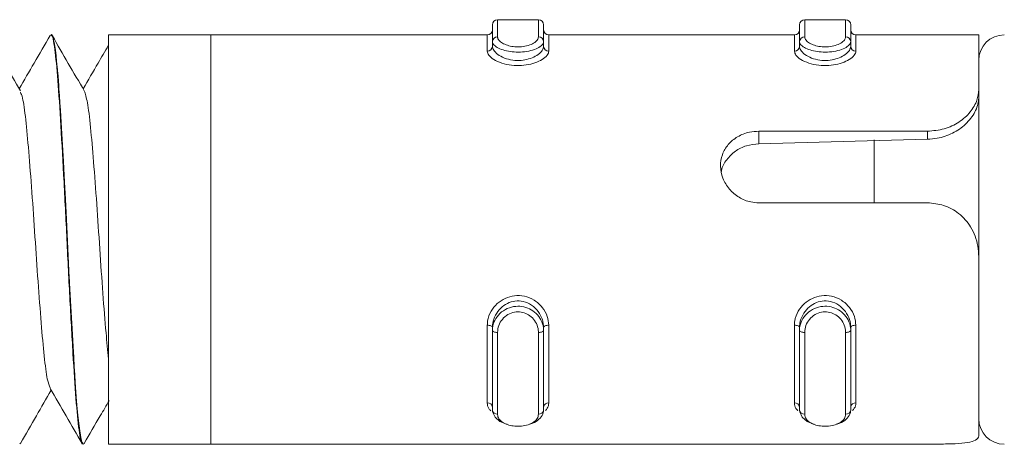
# Model space of a CAD drawing. Header units: millimetres. Extents: x 12 to 167, y -110 to -94.
# Tile 4 of 6: x 70.42 to 89.65, y -105.8 to -97.5. Entities that reach past the tile are written whole.
import ezdxf

# ---------------------------------------------------------------- set-up
doc = ezdxf.new("R2010")
doc.units = ezdxf.units.MM

msp = doc.modelspace()

# ---------------------------------------------------------------- linework, layer by layer
at = {"color": 7, "linetype": 'Continuous', "lineweight": 15}
for p, q in [((80.552, -97.502), (79.752, -97.502)), ((86.552, -97.502), (85.752, -97.502)), ((79.652, -97.931), (79.652, -97.602)), ((80.652, -97.602), (80.652, -97.931)), ((85.652, -97.931), (85.652, -97.602)), ((86.652, -97.602), (86.652, -97.931)), ((71.037, -97.798), (71.027, -97.798)), ((74.152, -97.798), (72.152, -97.798)), ((72.152, -97.798), (72.152, -105.798)), ((79.552, -97.798), (74.152, -97.798)), ((74.152, -97.798), (74.152, -105.798)), ((74.152, -97.798), (74.152, -101.798)), ((85.552, -97.798), (80.752, -97.798)), ((89.152, -97.798), (86.752, -97.798)), ((89.152, -97.798), (89.152, -98.868)), ((79.652, -98.023), (79.652, -97.931)), ((80.652, -98.023), (80.652, -97.931)), ((85.652, -98.023), (85.652, -97.931)), ((86.652, -98.023), (86.652, -97.931)), ((89.152, -98.868), (89.152, -99.013)), ((89.152, -102.133), (89.152, -99.013)), ((84.858, -99.681), (88.152, -99.681)), ((84.858, -99.681), (84.858, -99.926)), ((88.152, -99.681), (88.152, -99.839)), ((88.152, -99.839), (84.858, -99.926)), ((87.112, -99.848), (87.112, -101.08)), ((88.152, -101.08), (84.858, -101.08)), ((74.152, -101.798), (74.152, -105.798)), ((89.152, -102.133), (89.152, -105.622)), ((79.552, -104.991), (79.552, -103.472)), ((80.752, -103.472), (80.752, -104.991)), ((85.552, -104.991), (85.552, -103.472)), ((86.752, -103.472), (86.752, -104.991)), ((79.652, -103.514), (79.652, -103.572)), ((79.652, -105.13), (79.652, -103.572)), ((79.752, -103.613), (79.752, -105.211)), ((80.552, -105.211), (80.552, -103.613)), ((80.652, -103.514), (80.652, -103.572)), ((80.652, -103.572), (80.652, -105.13)), ((85.652, -103.514), (85.652, -103.572)), ((85.652, -105.13), (85.652, -103.572)), ((85.752, -103.613), (85.752, -105.211)), ((86.552, -105.211), (86.552, -103.613)), ((86.652, -103.514), (86.652, -103.572)), ((86.652, -103.572), (86.652, -105.13)), ((70.43, -105.778), (70.422, -105.793)), ((71.68, -105.78), (71.676, -105.788)), ((71.652, -105.798), (71.662, -105.798)), ((72.152, -105.798), (74.152, -105.798)), ((74.152, -105.798), (84.433, -105.798)), ((84.858, -105.796), (88.152, -105.796))]:
    msp.add_line(p, q, dxfattribs=at)
at = {"color": 8, "linetype": 'Continuous', "lineweight": 15}
for p, q in [((79.752, -97.502), (79.752, -97.839)), ((80.552, -97.839), (80.552, -97.502)), ((85.752, -97.502), (85.752, -97.839)), ((86.552, -97.839), (86.552, -97.502)), ((79.552, -98.115), (79.552, -97.798)), ((80.752, -97.798), (80.752, -98.115)), ((85.552, -98.115), (85.552, -97.798)), ((86.752, -97.798), (86.752, -98.115))]:
    msp.add_line(p, q, dxfattribs=at)
at = {"color": 7, "linetype": 'Continuous', "lineweight": 15, "flags": 128}
for points in [[(71.662, -105.792), (71.653, -105.795), (71.637, -105.765), (71.625, -105.729), (71.623, -105.719), (71.621, -105.711), (71.62, -105.706), (71.59, -105.538), (71.56, -105.289), (71.542, -105.106), (71.523, -104.874), (71.503, -104.588), (71.494, -104.445), (71.483, -104.282), (71.472, -104.096), (71.459, -103.886), (71.446, -103.651), (71.421, -103.214), (71.403, -102.876), (71.391, -102.651), (71.388, -102.583), (71.387, -102.558), (71.386, -102.55), (71.386, -102.547), (71.386, -102.546), (71.386, -102.545), (71.386, -102.545), (71.386, -102.545), (71.386, -102.545), (71.386, -102.545), (71.386, -102.545), (71.386, -102.545), (71.372, -102.261), (71.358, -101.975), (71.344, -101.688), (71.33, -101.401), (71.311, -101.008), (71.294, -100.678), (71.271, -100.27), (71.247, -99.842), (71.228, -99.511), (71.213, -99.269), (71.203, -99.124), (71.194, -98.986), (71.185, -98.854), (71.18, -98.785), (71.174, -98.701), (71.166, -98.603), (71.157, -98.495), (71.155, -98.472), (71.151, -98.433), (71.139, -98.313), (71.128, -98.209), (71.114, -98.095), (71.097, -97.983), (71.065, -97.84), (71.039, -97.799), (71.037, -97.799)], [(79.652, -103.514), (79.65, -103.506), (79.644, -103.498), (79.635, -103.49), (79.623, -103.484), (79.608, -103.479), (79.59, -103.475), (79.571, -103.473), (79.552, -103.472)], [(80.752, -103.472), (80.732, -103.473), (80.714, -103.475), (80.696, -103.479), (80.681, -103.484), (80.669, -103.49), (80.66, -103.498), (80.654, -103.506), (80.652, -103.514)], [(85.652, -103.514), (85.65, -103.506), (85.644, -103.498), (85.635, -103.49), (85.623, -103.484), (85.608, -103.479), (85.59, -103.475), (85.571, -103.473), (85.552, -103.472)], [(86.752, -103.472), (86.732, -103.473), (86.714, -103.475), (86.696, -103.479), (86.681, -103.484), (86.669, -103.49), (86.66, -103.498), (86.654, -103.506), (86.652, -103.514)], [(79.752, -103.613), (79.732, -103.612), (79.714, -103.61), (79.696, -103.606), (79.681, -103.601), (79.669, -103.595), (79.66, -103.588), (79.654, -103.58), (79.652, -103.572)], [(80.652, -103.572), (80.65, -103.58), (80.644, -103.588), (80.635, -103.595), (80.623, -103.601), (80.608, -103.606), (80.59, -103.61), (80.571, -103.612), (80.552, -103.613)], [(85.752, -103.613), (85.732, -103.612), (85.714, -103.61), (85.696, -103.606), (85.681, -103.601), (85.669, -103.595), (85.66, -103.588), (85.654, -103.58), (85.652, -103.572)], [(86.652, -103.572), (86.65, -103.58), (86.644, -103.588), (86.635, -103.595), (86.623, -103.601), (86.608, -103.606), (86.59, -103.61), (86.571, -103.612), (86.552, -103.613)], [(79.937, -105.408), (79.927, -105.407), (79.8, -105.352), (79.704, -105.27), (79.655, -105.167), (79.652, -105.13), (79.652, -105.13), (79.652, -105.13)], [(85.937, -105.408), (85.927, -105.407), (85.8, -105.352), (85.704, -105.27), (85.655, -105.167), (85.652, -105.13), (85.652, -105.13), (85.652, -105.13)]]:
    msp.add_lwpolyline(points, dxfattribs=at)
at = {"color": 7, "linetype": 'Continuous', "lineweight": 15}
for centre, radius, start, end in [((79.752, -97.602), 0.1, 90, 180), ((80.552, -97.602), 0.1, 360, 90), ((85.752, -97.602), 0.1, 90, 180), ((86.552, -97.602), 0.1, 0, 90), ((79.552, -97.698), 0.1, 270, 0), ((80.752, -97.698), 0.1, 180, 270), ((85.552, -97.698), 0.1, 270, 0), ((86.752, -97.698), 0.1, 180, 270), ((79.748, -97.935), 0.0961, 87.5891, 177.3671), ((80.556, -97.935), 0.0961, 2.6327, 92.4111), ((85.748, -97.935), 0.0961, 87.5894, 177.3668), ((86.556, -97.935), 0.0961, 2.6332, 92.4106), ((89.652, -98.298), 0.5, 90, 180), ((79.556, -98.019), 0.0963, 267.7346, 357.5392), ((80.748, -98.019), 0.0963, 182.4611, 272.2651), ((85.556, -98.019), 0.0963, 267.7346, 357.5397), ((86.748, -98.019), 0.0963, 182.4603, 272.2654), ((79.561, -105.083), 0.0916, 7.1221, 95.6799), ((80.743, -105.083), 0.0916, 84.3204, 172.8776), ((85.561, -105.083), 0.0916, 7.1216, 95.6799), ((86.743, -105.083), 0.0916, 84.3201, 172.8784), ((79.743, -105.119), 0.0919, 186.7927, 275.4707), ((80.561, -105.119), 0.0919, 264.529, 353.2075), ((85.743, -105.119), 0.0919, 186.7931, 275.4705), ((86.561, -105.119), 0.0919, 264.5295, 353.2069), ((89.652, -105.298), 0.5, 180, 270)]:
    msp.add_arc(centre, radius, start, end, dxfattribs=at)
for points, knots in [([(70.43, -98.894), (70.326, -98.714), (70.117, -98.355), (69.909, -97.995), (69.805, -97.816)], [0, 0, 0, 0, 0.499762, 1, 1, 1, 1]), ([(71.012, -97.811), (70.908, -97.991), (70.706, -98.338), (70.504, -98.686), (70.407, -98.854)], [0, 0, 0, 0, 0.5175155, 1, 1, 1, 1]), ([(71.027, -97.817), (71.029, -97.811), (71.051, -97.753), (71.094, -97.991), (71.157, -98.54), (71.213, -99.424), (71.276, -100.511), (71.336, -101.721), (71.395, -102.939), (71.458, -104.046), (71.515, -104.96), (71.577, -105.556), (71.623, -105.827), (71.647, -105.775), (71.652, -105.766)], [0, 0, 0, 0, 0.0112145, 0.1077496, 0.2050743, 0.3003403, 0.3977409, 0.4940985, 0.5900376, 0.6875545, 0.7829015, 0.8800075, 0.976886, 1, 1, 1, 1]), ([(71.68, -98.894), (71.576, -98.714), (71.367, -98.355), (71.159, -97.995), (71.055, -97.816)], [0, 0, 0, 0, 0.4997618, 1, 1, 1, 1]), ([(79.752, -97.839), (79.753, -97.846), (79.755, -97.872), (79.786, -97.919), (79.863, -97.973), (79.968, -98.013), (80.091, -98.035), (80.225, -98.034), (80.357, -98.008), (80.464, -97.961), (80.538, -97.901), (80.547, -97.86), (80.552, -97.839)], [0, 0, 0, 0, 0.037283, 0.149825, 0.256282, 0.356425, 0.453447, 0.553209, 0.659995, 0.772418, 0.885916, 1, 1, 1, 1]), ([(85.752, -97.839), (85.753, -97.846), (85.755, -97.872), (85.786, -97.919), (85.863, -97.973), (85.968, -98.013), (86.091, -98.035), (86.225, -98.034), (86.357, -98.008), (86.464, -97.961), (86.538, -97.901), (86.547, -97.86), (86.552, -97.839)], [0, 0, 0, 0, 0.037283, 0.149825, 0.256283, 0.356425, 0.453447, 0.553209, 0.659995, 0.772418, 0.885916, 1, 1, 1, 1]), ([(72.148, -98.008), (72.081, -98.122), (71.918, -98.404), (71.754, -98.686), (71.657, -98.854)], [0, 0, 0, 0, 0.405117, 1, 1, 1, 1]), ([(80.652, -97.931), (80.652, -97.931), (80.652, -97.952), (80.631, -97.997), (80.543, -98.06), (80.407, -98.11), (80.243, -98.137), (80.076, -98.137), (79.923, -98.115), (79.791, -98.073), (79.694, -98.016), (79.656, -97.966), (79.652, -97.938), (79.652, -97.931), (79.652, -97.931)], [0, 0, 0, 0, 0.000038, 0.112215, 0.224487, 0.337099, 0.445586, 0.547542, 0.646168, 0.746789, 0.852426, 0.963252, 0.999962, 1, 1, 1, 1]), ([(79.652, -98.023), (79.652, -98.023), (79.652, -98.047), (79.67, -98.1), (79.749, -98.182), (79.879, -98.255), (80.042, -98.298), (80.21, -98.303), (80.365, -98.274), (80.498, -98.218), (80.6, -98.143), (80.645, -98.075), (80.652, -98.035), (80.652, -98.023), (80.652, -98.023)], [0, 0, 0, 0, 0.000037, 0.101131, 0.213606, 0.327132, 0.435873, 0.536191, 0.632077, 0.730792, 0.836856, 0.949309, 0.999963, 1, 1, 1, 1]), ([(86.652, -97.931), (86.652, -97.931), (86.652, -97.952), (86.631, -97.997), (86.543, -98.06), (86.407, -98.11), (86.243, -98.137), (86.076, -98.137), (85.923, -98.115), (85.791, -98.073), (85.694, -98.016), (85.656, -97.966), (85.652, -97.938), (85.652, -97.931), (85.652, -97.931)], [0, 0, 0, 0, 0.000038, 0.112216, 0.224487, 0.337099, 0.445586, 0.547542, 0.646168, 0.746789, 0.852426, 0.963251, 0.999962, 1, 1, 1, 1]), ([(85.652, -98.023), (85.652, -98.023), (85.652, -98.047), (85.67, -98.1), (85.749, -98.182), (85.879, -98.255), (86.042, -98.298), (86.21, -98.303), (86.365, -98.274), (86.498, -98.218), (86.6, -98.143), (86.645, -98.075), (86.652, -98.035), (86.652, -98.023), (86.652, -98.023)], [0, 0, 0, 0, 0.000037, 0.101131, 0.213606, 0.327132, 0.435873, 0.536191, 0.632077, 0.730792, 0.836856, 0.949309, 0.999963, 1, 1, 1, 1]), ([(80.752, -98.115), (80.75, -98.128), (80.746, -98.168), (80.688, -98.24), (80.566, -98.317), (80.406, -98.374), (80.221, -98.403), (80.02, -98.398), (79.826, -98.354), (79.67, -98.281), (79.57, -98.195), (79.558, -98.141), (79.552, -98.115)], [0, 0, 0, 0, 0.049966, 0.16072, 0.26597, 0.365259, 0.462972, 0.56567, 0.676022, 0.789422, 0.900467, 1, 1, 1, 1]), ([(86.752, -98.115), (86.75, -98.128), (86.746, -98.168), (86.688, -98.24), (86.566, -98.317), (86.406, -98.374), (86.221, -98.403), (86.02, -98.398), (85.826, -98.354), (85.67, -98.281), (85.57, -98.195), (85.558, -98.141), (85.552, -98.115)], [0, 0, 0, 0, 0.049966, 0.16072, 0.26597, 0.365259, 0.462972, 0.56567, 0.676022, 0.789422, 0.900467, 1, 1, 1, 1]), ([(70.431, -98.92), (70.445, -98.948), (70.479, -99.016), (70.537, -99.425), (70.593, -100.059), (70.656, -100.858), (70.716, -101.742), (70.775, -102.632), (70.838, -103.445), (70.895, -104.104), (70.955, -104.559), (70.993, -104.651), (71.011, -104.695)], [0, 0, 0, 0, 0.074948, 0.179839, 0.282501, 0.387475, 0.491319, 0.59471, 0.699809, 0.802559, 0.907213, 1, 1, 1, 1]), ([(71.68, -98.894), (71.7, -98.954), (71.741, -99.076), (71.802, -99.577), (71.86, -100.263), (71.923, -101.091), (71.981, -101.987), (72.042, -102.861), (72.101, -103.608), (72.136, -103.967), (72.152, -104.129)], [0, 0, 0, 0, 0.127665, 0.255741, 0.382245, 0.511382, 0.637862, 0.765968, 0.894592, 1, 1, 1, 1]), ([(88.152, -99.681), (88.262, -99.672), (88.483, -99.653), (88.777, -99.512), (89, -99.311), (89.131, -99.082), (89.145, -98.937), (89.152, -98.868)], [0, 0, 0, 0, 0.204182, 0.408373, 0.612326, 0.818129, 1, 1, 1, 1]), ([(89.152, -99.013), (89.152, -99.029), (89.149, -99.121), (89.096, -99.306), (88.915, -99.546), (88.651, -99.729), (88.384, -99.822), (88.215, -99.834), (88.152, -99.839)], [0, 0, 0, 0, 0.0436, 0.263293, 0.483762, 0.685844, 0.883204, 1, 1, 1, 1]), ([(84.858, -101.08), (84.805, -101.077), (84.669, -101.068), (84.462, -100.983), (84.27, -100.82), (84.141, -100.605), (84.094, -100.367), (84.132, -100.135), (84.249, -99.933), (84.435, -99.78), (84.649, -99.694), (84.796, -99.685), (84.858, -99.681)], [0, 0, 0, 0, 0.067543, 0.17285, 0.279382, 0.387325, 0.494685, 0.600406, 0.705956, 0.813029, 0.921038, 1, 1, 1, 1]), ([(84.858, -99.926), (84.775, -99.935), (84.611, -99.953), (84.387, -100.065), (84.223, -100.232), (84.134, -100.377), (84.128, -100.461), (84.128, -100.467)], [0, 0, 0, 0, 0.242977, 0.486088, 0.731332, 0.980338, 1, 1, 1, 1]), ([(89.152, -102.133), (89.148, -102.063), (89.138, -101.861), (89.021, -101.552), (88.778, -101.278), (88.477, -101.111), (88.259, -101.09), (88.152, -101.08)], [0, 0, 0, 0, 0.128831, 0.376935, 0.595707, 0.80206, 1, 1, 1, 1]), ([(79.552, -103.472), (79.553, -103.443), (79.558, -103.35), (79.615, -103.199), (79.738, -103.046), (79.898, -102.94), (80.083, -102.886), (80.283, -102.896), (80.478, -102.976), (80.634, -103.117), (80.734, -103.292), (80.746, -103.414), (80.752, -103.472)], [0, 0, 0, 0, 0.049967, 0.16072, 0.26597, 0.365259, 0.462972, 0.56567, 0.676022, 0.789422, 0.900467, 1, 1, 1, 1]), ([(85.552, -103.472), (85.553, -103.443), (85.558, -103.35), (85.615, -103.199), (85.738, -103.046), (85.898, -102.94), (86.083, -102.886), (86.283, -102.896), (86.478, -102.976), (86.634, -103.117), (86.734, -103.292), (86.746, -103.414), (86.752, -103.472)], [0, 0, 0, 0, 0.049967, 0.16072, 0.26597, 0.365259, 0.462972, 0.56567, 0.676022, 0.789422, 0.900467, 1, 1, 1, 1]), ([(80.652, -103.514), (80.652, -103.514), (80.652, -103.463), (80.634, -103.354), (80.555, -103.2), (80.425, -103.073), (80.262, -103.001), (80.094, -102.992), (79.939, -103.04), (79.806, -103.136), (79.704, -103.272), (79.659, -103.406), (79.652, -103.488), (79.652, -103.514), (79.652, -103.514)], [0, 0, 0, 0, 0.000037, 0.101131, 0.213606, 0.327132, 0.435873, 0.536191, 0.632077, 0.730792, 0.836856, 0.949309, 0.999963, 1, 1, 1, 1]), ([(86.652, -103.514), (86.652, -103.514), (86.652, -103.463), (86.634, -103.354), (86.555, -103.2), (86.425, -103.073), (86.262, -103.001), (86.094, -102.992), (85.939, -103.04), (85.806, -103.136), (85.704, -103.272), (85.659, -103.406), (85.652, -103.488), (85.652, -103.514), (85.652, -103.514)], [0, 0, 0, 0, 0.000037, 0.101131, 0.213606, 0.327132, 0.435873, 0.536191, 0.632077, 0.730792, 0.836856, 0.949309, 0.999963, 1, 1, 1, 1]), ([(79.652, -103.572), (79.652, -103.572), (79.652, -103.519), (79.673, -103.412), (79.761, -103.267), (79.897, -103.158), (80.061, -103.1), (80.228, -103.099), (80.381, -103.147), (80.513, -103.238), (80.61, -103.366), (80.648, -103.485), (80.652, -103.555), (80.652, -103.572), (80.652, -103.572)], [0, 0, 0, 0, 0.0000378, 0.1122155, 0.2244869, 0.3370987, 0.4455857, 0.5475422, 0.646168, 0.7467887, 0.8524262, 0.9632515, 0.9999622, 1, 1, 1, 1]), ([(80.552, -103.613), (80.551, -103.598), (80.549, -103.539), (80.518, -103.438), (80.441, -103.328), (80.336, -103.249), (80.213, -103.208), (80.079, -103.209), (79.947, -103.259), (79.84, -103.353), (79.766, -103.477), (79.757, -103.567), (79.752, -103.613)], [0, 0, 0, 0, 0.037283, 0.149825, 0.256283, 0.356425, 0.453447, 0.553209, 0.659995, 0.772418, 0.885916, 1, 1, 1, 1]), ([(85.652, -103.572), (85.652, -103.572), (85.652, -103.519), (85.673, -103.412), (85.761, -103.267), (85.897, -103.158), (86.061, -103.1), (86.228, -103.099), (86.381, -103.147), (86.513, -103.238), (86.61, -103.366), (86.648, -103.485), (86.652, -103.555), (86.652, -103.572), (86.652, -103.572)], [0, 0, 0, 0, 0.0000378, 0.1122156, 0.2244868, 0.3370988, 0.4455856, 0.5475425, 0.6461678, 0.7467887, 0.8524262, 0.9632514, 0.9999622, 1, 1, 1, 1]), ([(86.552, -103.613), (86.551, -103.598), (86.549, -103.539), (86.518, -103.438), (86.441, -103.328), (86.336, -103.249), (86.213, -103.208), (86.079, -103.209), (85.947, -103.259), (85.84, -103.353), (85.766, -103.477), (85.757, -103.567), (85.752, -103.613)], [0, 0, 0, 0, 0.037283, 0.149825, 0.256283, 0.356425, 0.453447, 0.553209, 0.659995, 0.772418, 0.885916, 1, 1, 1, 1]), ([(70.43, -105.781), (70.534, -105.601), (70.735, -105.255), (70.935, -104.909), (71.032, -104.743)], [0, 0, 0, 0, 0.519658, 1, 1, 1, 1]), ([(71.011, -104.707), (71.115, -104.887), (71.324, -105.246), (71.533, -105.606), (71.637, -105.786)], [0, 0, 0, 0, 0.499754, 1, 1, 1, 1]), ([(71.68, -105.781), (71.784, -105.601), (71.946, -105.321), (72.109, -105.042), (72.167, -104.941)], [0, 0, 0, 0, 0.642311, 1, 1, 1, 1]), ([(79.752, -105.211), (79.753, -105.22), (79.755, -105.258), (79.786, -105.32), (79.863, -105.383), (79.968, -105.426), (80.091, -105.448), (80.225, -105.447), (80.357, -105.421), (80.464, -105.369), (80.538, -105.297), (80.547, -105.239), (80.552, -105.211)], [0, 0, 0, 0, 0.037283, 0.149825, 0.256282, 0.356425, 0.453447, 0.553209, 0.659995, 0.772418, 0.885916, 1, 1, 1, 1]), ([(80.652, -105.13), (80.652, -105.13), (80.652, -105.168), (80.632, -105.242), (80.541, -105.334), (80.449, -105.39), (80.386, -105.402), (80.379, -105.404)], [0, 0, 0, 0, 0.000107, 0.319724, 0.639607, 0.960462, 1, 1, 1, 1]), ([(85.752, -105.211), (85.753, -105.22), (85.755, -105.258), (85.786, -105.32), (85.863, -105.383), (85.968, -105.426), (86.091, -105.448), (86.225, -105.447), (86.357, -105.421), (86.464, -105.369), (86.538, -105.297), (86.547, -105.239), (86.552, -105.211)], [0, 0, 0, 0, 0.037283, 0.149825, 0.256283, 0.356425, 0.453447, 0.553209, 0.659995, 0.772418, 0.885916, 1, 1, 1, 1]), ([(86.652, -105.13), (86.652, -105.13), (86.652, -105.168), (86.632, -105.242), (86.541, -105.334), (86.449, -105.39), (86.386, -105.402), (86.379, -105.404)], [0, 0, 0, 0, 0.000107, 0.319724, 0.639608, 0.960462, 1, 1, 1, 1]), ([(88.152, -105.796), (88.231, -105.796), (88.421, -105.795), (88.7, -105.79), (88.946, -105.769), (89.106, -105.721), (89.15, -105.664), (89.152, -105.626), (89.152, -105.622)], [0, 0, 0, 0, 0.147077, 0.351355, 0.555297, 0.760036, 0.971376, 1, 1, 1, 1]), ([(84.433, -105.798), (84.436, -105.798), (84.5, -105.8), (84.651, -105.796), (84.797, -105.796), (84.858, -105.796)], [0, 0, 0, 0, 0.02915, 0.589989, 1, 1, 1, 1])]:
    msp.add_open_spline(points, degree=3, knots=knots, dxfattribs=at)
at = {"color": 8, "linetype": 'Continuous', "lineweight": 15}
for points, knots in [([(79.621, -105.142), (79.606, -105.129), (79.56, -105.086), (79.555, -105.03), (79.552, -104.991)], [0, 0, 0, 0, 0.313376, 1, 1, 1, 1]), ([(80.752, -104.991), (80.751, -105.011), (80.748, -105.064), (80.712, -105.11), (80.689, -105.14)], [0, 0, 0, 0, 0.353651, 1, 1, 1, 1]), ([(85.621, -105.142), (85.606, -105.129), (85.56, -105.086), (85.555, -105.03), (85.552, -104.991)], [0, 0, 0, 0, 0.313377, 1, 1, 1, 1]), ([(86.752, -104.991), (86.751, -105.011), (86.748, -105.064), (86.712, -105.11), (86.689, -105.14)], [0, 0, 0, 0, 0.353651, 1, 1, 1, 1])]:
    msp.add_open_spline(points, degree=3, knots=knots, dxfattribs=at)

doc.saveas('drawing.dxf')
